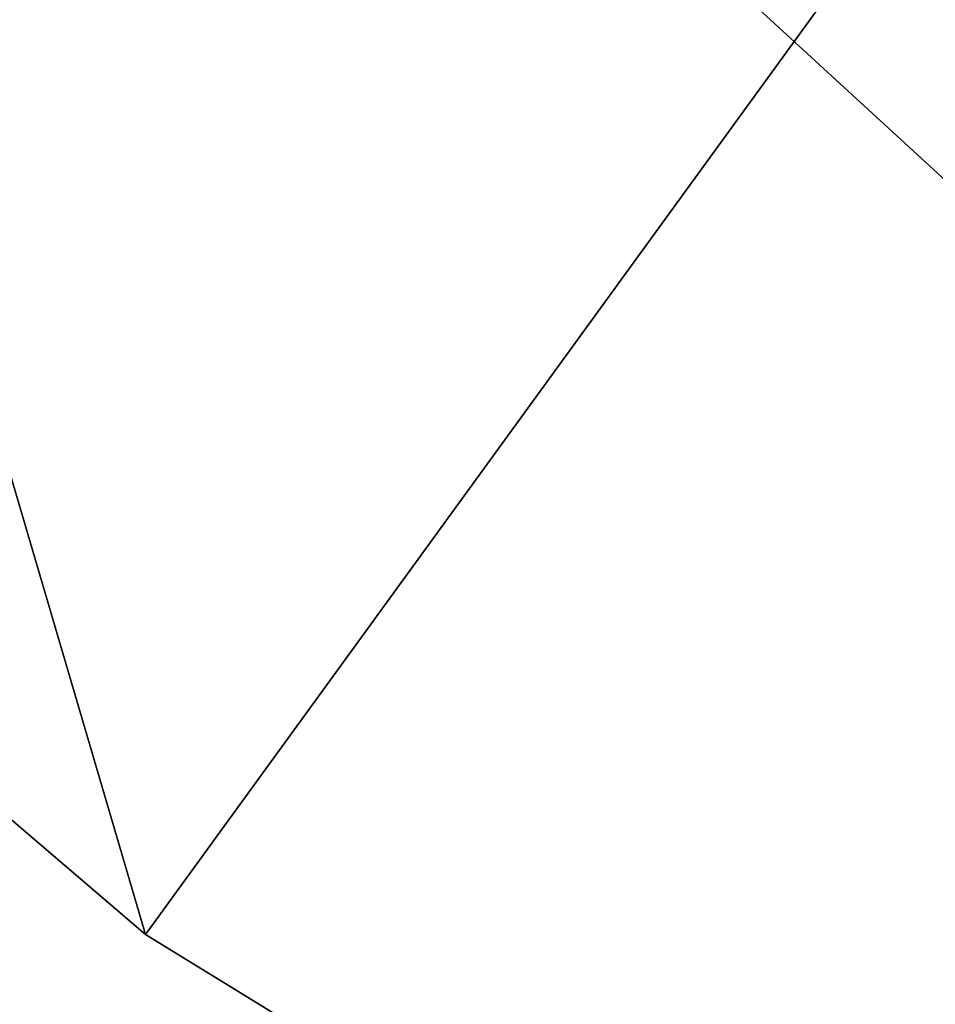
# Model space of a CAD drawing. Header units: centimetres. Extents: x -16.8 to 16.7, y -11.1 to 7.
# Tile 47 of 256: x -13.98052 to -13.97315, y -4.93557 to -4.92764. Entities that reach past the tile are written whole.
import ezdxf

# ---------------------------------------------------------------- set-up
doc = ezdxf.new("R2010")
doc.units = ezdxf.units.CM
doc.header["$LTSCALE"] = 2.54
doc.layers.get('0').update_dxf_attribs({"true_color": 0xff5454})
doc.layers.add('PLASTIK', color=7, linetype='Continuous', true_color=0x664400)

# ---------------------------------------------------------------- blocks, each defined once
blk = doc.blocks.new('Grupa5#1')
at = {"color": 0}
blk.add_line((13.8830738, -4.5452988, 27.6185831), (14.6284094, -5.2302006, 27.6434451), dxfattribs=at)
blk.add_line((13.8830738, -4.5452988, 27.6185831), (14.6284094, -5.2302006, 27.6434451), dxfattribs=at)
at = {"color": 7, "true_color": 0xececec}
blk.add_line((13.8830738, -4.5452988, 28.7996359), (14.6284094, -5.2302006, 28.8172445), dxfattribs=at)
blk.add_line((13.8830738, -4.5452988, 28.7996359), (14.6284094, -5.2302006, 28.8172445), dxfattribs=at)
blk = doc.blocks.new('Grupuj#3')
at = {"color": 0}
blk.add_blockref('Grupa5#1', (-11.4783726, 6.95, -31.0760772), dxfattribs=at)
blk = doc.blocks.new('R__nica')
at = {"color": 250, "true_color": 0x1d1d1d}
for p, q in [((2.51451, -4.9350037), (1.7866486, -4.3133514)), ((2.51451, -4.9350037, -0.1), (1.7866486, -4.3133514, -0.1)), ((2.51451, -4.9350037), (1.7866486, -4.3133514)), ((2.51451, -4.9350037, -0.1), (1.7866486, -4.3133514, -0.1)), ((2.8642304, -4.4536547, 0.1700073), (2.51451, -4.9350037)), ((2.8642304, -4.4536547, 0.1700073), (2.51451, -4.9350037)), ((3.330658, -5.4351398), (2.51451, -4.9350037)), ((3.330658, -5.4351398, -0.1), (2.51451, -4.9350037, -0.1)), ((2.51451, -4.9350037), (2.51451, -4.9350037, -0.1)), ((3.330658, -5.4351398), (2.51451, -4.9350037)), ((2.51451, -4.9350037), (2.51451, -4.9350037, -0.1)), ((3.330658, -5.4351398, -0.1), (2.51451, -4.9350037, -0.1))]:
    blk.add_line(p, q, dxfattribs=at)
mesh = blk.add_polyface(dxfattribs=at)
corners = [(2.51451, -4.9350037), (2.207363, -3.892637, 0.1700073), (1.7866486, -4.3133514), (2.8642304, -4.4536547, 0.1700073)]
mesh.append_faces([[corners[k] for k in face] for face in [(0, 1, 2), (1, 0, 3)]], dxfattribs={"vtx0": -1, "color": 250})
mesh = blk.add_polyface(dxfattribs=at)
corners = [(2.51451, -4.9350037), (1.7866486, -4.3133514, -0.1), (2.51451, -4.9350037, -0.1), (1.7866486, -4.3133514)]
mesh.append_faces([[corners[k] for k in face] for face in [(0, 1, 2), (1, 0, 3)]], dxfattribs={"vtx0": -1, "color": 250})
mesh = blk.add_polyface(dxfattribs=at)
corners = [(3.330658, -5.4351398), (2.8642304, -4.4536547, 0.1700073), (2.51451, -4.9350037), (3.6007732, -4.9050087, 0.1700073)]
mesh.append_faces([[corners[k] for k in face] for face in [(0, 1, 2), (1, 0, 3)]], dxfattribs={"vtx0": -1, "color": 250})
mesh = blk.add_polyface(dxfattribs=at)
corners = [(3.330658, -5.4351398), (2.51451, -4.9350037, -0.1), (3.330658, -5.4351398, -0.1), (2.51451, -4.9350037)]
mesh.append_faces([[corners[k] for k in face] for face in [(0, 1, 2), (1, 0, 3)]], dxfattribs={"vtx0": -1, "color": 250})
blk = doc.blocks.new('Komponent#2')
at = {"color": 0}
blk.add_blockref('R__nica', (0.3012369, 6.95, 16.5558776), dxfattribs=at)
at = {"layer": 'PLASTIK', "color": 0}
blk.add_blockref('Grupuj#3', (0, 0, 13.5558776), dxfattribs=at)
blk = doc.blocks.new('Oltens Pite Turbo syfon brodzikowy odp_yw 90 mm plastikowy czarny mat 08001300')
at = {"color": 0}
blk.add_blockref('Komponent#2', (-16.795252, -6.95, -7.2479539), dxfattribs=at)

msp = doc.modelspace()

# ---------------------------------------------------------------- block references
at = {"color": 0}
msp.add_blockref('Oltens Pite Turbo syfon brodzikowy odp_yw 90 mm plastikowy czarny mat 08001300', (0, 0), dxfattribs=at)

doc.saveas('drawing.dxf')
